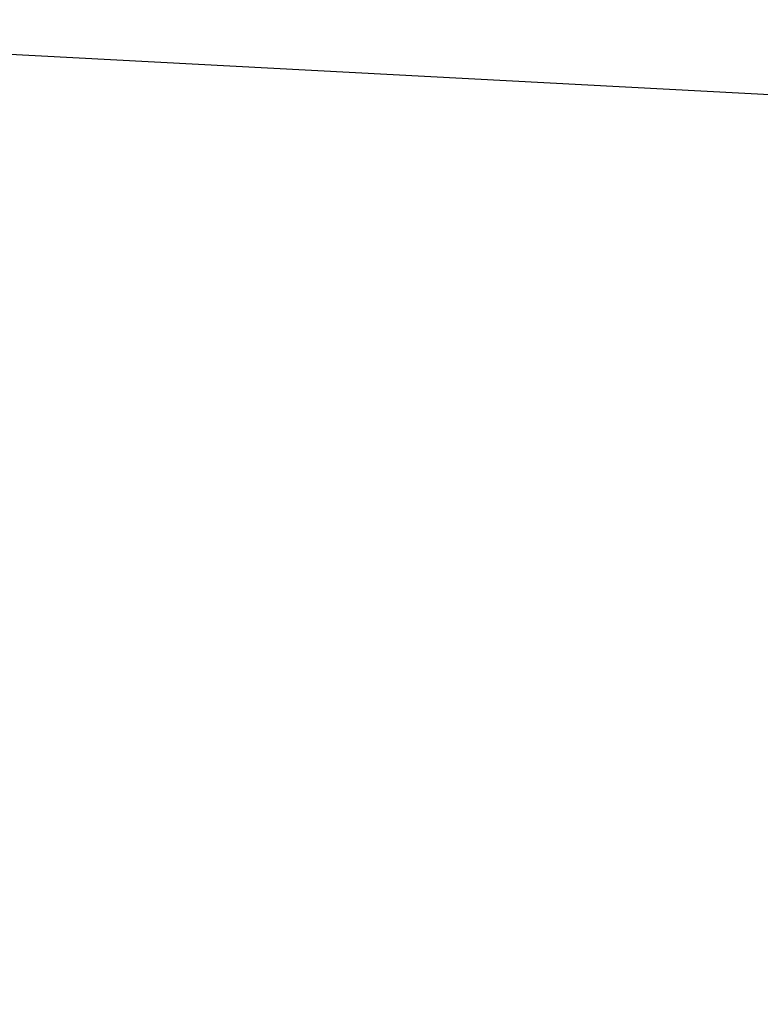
# Model space of a CAD drawing. Header units: inches. Extents: x 159 to 1116, y 667 to 1015.
# Tile 161 of 249: x 212.4204 to 212.4425, y 710.3991 to 710.4284. Entities that reach past the tile are written whole.
import ezdxf
from ezdxf.enums import TextEntityAlignment as Align

# ---------------------------------------------------------------- set-up
doc = ezdxf.new("R2010")
doc.units = ezdxf.units.IN
doc.header["$MEASUREMENT"] = 0
doc.layers.add('A-FURN-3-ZODY-SEAT-BASE', color=254, linetype='Continuous')
doc.layers.add('A-FURN-HAWORTH-ATT', color=7, linetype='Continuous', lineweight=9)

# ---------------------------------------------------------------- blocks, each defined once
blk = doc.blocks.new('S2TD-20-724A1A-3D')
at = {"layer": 'A-FURN-3-ZODY-SEAT-BASE', "invisible_edges": 10}
for points in [[(10.437465, -8.108639, 2.543171), (10.423999, -8.06526, 2.543171), (10.890787, -7.421539, 2.543171), (10.936198, -7.420614, 2.543171)], [(10.423999, -8.06526, 2.543171), (10.414452, -8.020854, 2.543171), (10.845622, -7.426375, 2.543171), (10.890787, -7.421539, 2.543171)], [(10.414452, -8.020854, 2.543171), (10.408877, -7.975775, 2.543171), (10.801032, -7.435028, 2.543171), (10.845622, -7.426375, 2.543171)], [(10.408877, -7.975775, 2.543171), (10.407296, -7.930381, 2.543171), (10.757384, -7.447593, 2.543171), (10.801032, -7.435028, 2.543171)], [(10.407296, -7.930381, 2.543171), (10.409715, -7.885024, 2.543171), (10.715027, -7.463995, 2.543171), (10.757384, -7.447593, 2.543171)]]:
    blk.add_3dface(points, dxfattribs=at)
at = {"layer": 'A-FURN-HAWORTH-ATT', "flags": 1}
for tag, p in [('HAWMC', (0, 0)), ('HAWPN', (0, -0.160641)), ('HAWSN', (0, -0.321282))]:
    blk.add_attdef(tag, text='', height=0.1, dxfattribs=at).set_placement(p, align=Align.TOP_CENTER)

msp = doc.modelspace()

# ---------------------------------------------------------------- block references
at = {"rotation": 270}
msp.add_blockref('S2TD-20-724A1A-3D', (220.331328, 720.835706, -26.830346), dxfattribs=at)

doc.saveas('drawing.dxf')
